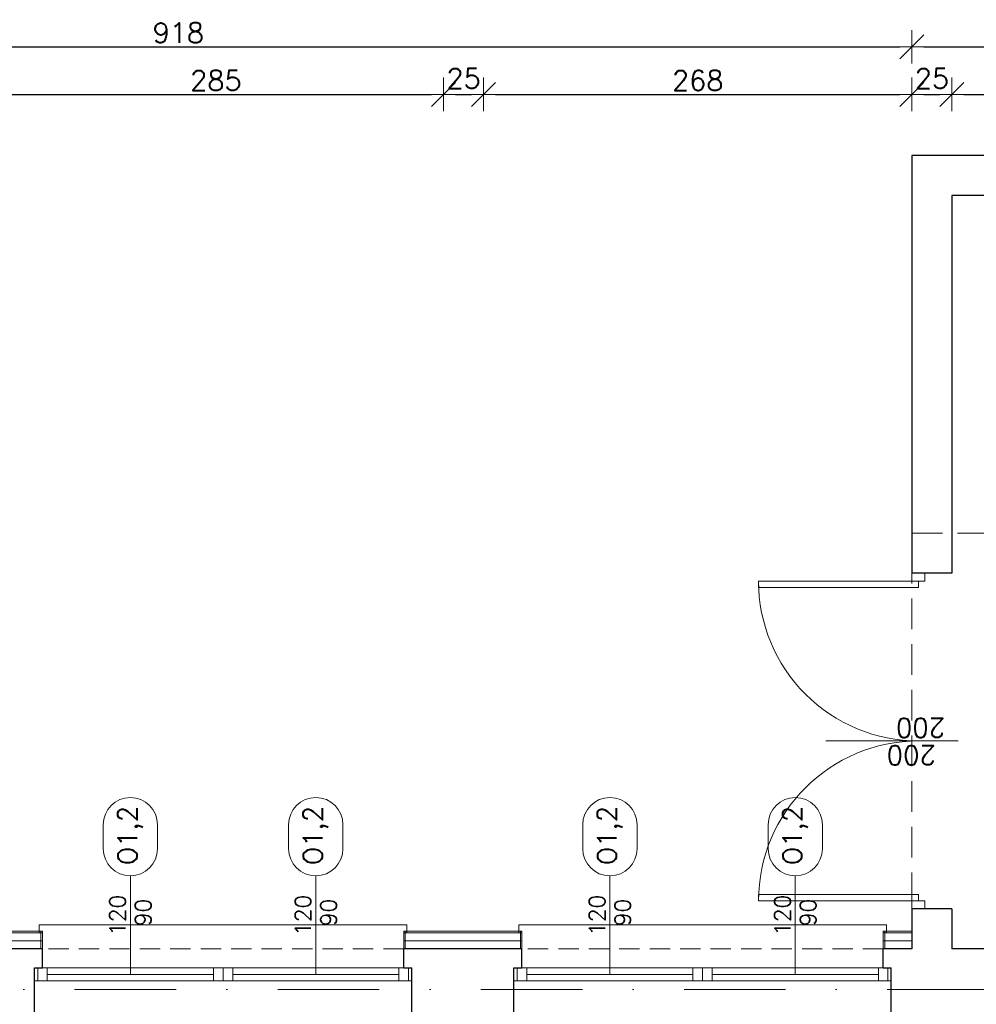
# Model space of a CAD drawing. Header units: millimetres. Extents: x 23192 to 177760, y -399809 to -79279.
# Tile 100 of 256: x 49240 to 49839, y -194348 to -193732. Entities that reach past the tile are written whole.
import ezdxf
from ezdxf.enums import TextEntityAlignment as Align

# ---------------------------------------------------------------- set-up
doc = ezdxf.new("R2010")
doc.units = ezdxf.units.MM
doc.linetypes.add('DASHDOT', pattern=[25.4, 12.7, -6.35, 0, -6.35])
doc.linetypes.add('HIDDEN', pattern=[9.525, 6.35, -3.175])
doc.layers.get('0').update_dxf_attribs({"lineweight": 0})
for name, color, linetype, lineweight in [('!! 0_ Istn-okna', 6, 'Continuous', 13), ('!! 0_ Istn-sciany', 3, 'Continuous', 30), ('!! 0_ Istn-widok', 1, 'Continuous', 15), ('!! 0_Istn-cienka', 4, 'Continuous', 9), ('!! 0_Istn-drzwi', 1, 'Continuous', 13), ('!! 0_Opis_okna', 8, 'Continuous', 15), ('!! 1_ tynk zewn  - nowy', 21, 'Continuous', 20), ('!! 2_ remont Ocieplenie', 4, 'ZIGZAG', 5), ('!! wymiary osi', 250, 'Continuous', 9), ('0-osie-liniA', 14, 'DASHDOT', 5)]:
    doc.layers.add(name, color=color, linetype=linetype, lineweight=lineweight)
doc.styles.add('ARCHETYP', font='romans.shx', dxfattribs={"height": 15})
doc.styles.add('TXT', font='simplex.shx')
doc.linetypes.add('ZIGZAG', pattern='A,0.00254,-5.08,[131,ltypeshp.shx,S=5.08,R=0,X=-5.08,Y=0],-10.16,[131,ltypeshp.shx,S=5.08,R=180,X=5.08,Y=0],-5.08', length=20.32254)
doc.dimstyles.new('DIM50', dxfattribs={"dimscale": 5, "dimtxt": 2.5, "dimasz": 1.5, "dimexe": 0, "dimexo": 0, "dimgap": 0.5, "dimtad": 1, "dimdec": 4, "dimrnd": 0.5, "dimdsep": 46, "dimtxsty": 'TXT', "dimblk1": 'TICK1', "dimblk2": 'TICK1', "dimsah": 1, "dimcen": 0, "dimse1": 1, "dimse2": 1, "dimclrd": 1, "dimclre": 7, "dimclrt": 9, "dimadec": 0, "dimazin": 0, "dimtfac": 1, "dimtdec": 4, "dimtmove": 2, "dimatfit": 3, "dimldrblk": 'TICK1', "dimfxl": 1, "dimtolj": 1, "dimarcsym": 0})

# ---------------------------------------------------------------- blocks, each defined once
blk = doc.blocks.new('BLOK OSI')
at = {"layer": '0-osie-liniA', "ltscale": 5}
blk.add_lwpolyline([(48639.33021, -194402.0883), (55424.2848, -194402.0883)], dxfattribs=at)
blk = doc.blocks.new('1_ok-opis')
blk.add_line((0, 111.61), (0, 50))
for points in [[(-17, 128.61), (-17, 143.61)], [(17, 128.61), (17, 143.61)]]:
    blk.add_lwpolyline(points)
for centre, start, end in [((0, 143.61), 0, 180), ((0, 128.61), 180, 0)]:
    blk.add_arc(centre, 17, start, end)
at = {"style": 'ARCHETYP'}
for tag, height, rotation, p in [('NR', 12, 90, (0, 136.9)), ('NR', 12, 270, (0, 136.9)), ('SZEROKOŚĆ', 10, 90, (-8, 78.29)), ('WYSOKOŚĆ', 10, 270, (-8, 78.29)), ('WYSOKOŚĆ', 10, 90, (8, 78.29)), ('SZEROKOŚĆ', 10, 270, (8, 78.29))]:
    blk.add_attdef(tag, text='', height=height, rotation=rotation, dxfattribs=at).set_placement(p, align=Align.MIDDLE)
blk = doc.blocks.new('TICK1')
at = {"color": 2}
blk.add_line((-1, -1), (1, 1), dxfattribs=at)
at = {"color": 0}
for p, q in [((0, -1.4), (0, 1.4)), ((0, 0), (-1, 0))]:
    blk.add_line(p, q, dxfattribs=at)
blk = doc.blocks.new('*D2209')
at = {"layer": '!! wymiary osi', "color": 1, "lineweight": -2, "transparency": 16777216}
blk.add_line((48805.28, -193824.91), (48805.28, -194295.09), dxfattribs=at)
at = {"layer": 'DEFPOINTS', "color": 0, "transparency": 16777216}
for p in [(49809.21, -193817.41), (48805.28, -194302.59), (49809.21, -194302.59)]:
    blk.add_point(p, dxfattribs=at)
at = {"layer": '!! wymiary osi', "color": 1, "lineweight": -2, "transparency": 16777216, "xscale": 7.5, "yscale": 7.5, "zscale": 7.5}
for p, rotation in [((48805.28, -193817.41), 90), ((48805.28, -194302.59), 270)]:
    blk.add_blockref('TICK1', p, dxfattribs=dict(at, rotation=rotation))
at = {"layer": '!! wymiary osi', "color": 9, "transparency": 16777216, "insert": (48796.53, -194060), "char_height": 12.5, "attachment_point": 5, "rotation": 90, "style": 'TXT'}
blk.add_mtext('\\A1;485', dxfattribs=at)
blk = doc.blocks.new('*D2222')
at = {"layer": '!! wymiary osi', "color": 1, "lineweight": -2, "transparency": 16777216}
blk.add_line((48888.21, -193749.32), (49791.21, -193749.32), dxfattribs=at)
at = {"layer": 'DEFPOINTS', "color": 0, "transparency": 16777216}
for p in [(49798.71, -193749.32), (48880.71, -194277.59), (49798.71, -194277.59)]:
    blk.add_point(p, dxfattribs=at)
at = {"layer": '!! wymiary osi', "color": 1, "lineweight": -2, "transparency": 16777216, "xscale": 7.5, "yscale": 7.5, "zscale": 7.5, "rotation": 180}
blk.add_blockref('TICK1', (48880.71, -193749.32), dxfattribs=at)
at = {"layer": '!! wymiary osi', "color": 1, "lineweight": -2, "transparency": 16777216, "xscale": 7.5, "yscale": 7.5, "zscale": 7.5}
blk.add_blockref('TICK1', (49798.71, -193749.32), dxfattribs=at)
at = {"layer": '!! wymiary osi', "color": 9, "transparency": 16777216, "insert": (49339.71, -193740.57), "char_height": 12.5, "attachment_point": 5, "style": 'TXT'}
blk.add_mtext('\\A1;918', dxfattribs=at)
blk = doc.blocks.new('*D2223')
at = {"layer": '!! wymiary osi', "color": 1, "lineweight": -2, "transparency": 16777216}
blk.add_line((49806.21, -193749.32), (50141.21, -193749.32), dxfattribs=at)
at = {"layer": 'DEFPOINTS', "color": 0, "transparency": 16777216}
for p in [(50148.71, -193749.32), (50148.71, -193792.41), (49798.71, -194277.59)]:
    blk.add_point(p, dxfattribs=at)
at = {"layer": '!! wymiary osi', "color": 1, "lineweight": -2, "transparency": 16777216, "xscale": 7.5, "yscale": 7.5, "zscale": 7.5, "rotation": 180}
blk.add_blockref('TICK1', (49798.71, -193749.32), dxfattribs=at)
at = {"layer": '!! wymiary osi', "color": 1, "lineweight": -2, "transparency": 16777216, "xscale": 7.5, "yscale": 7.5, "zscale": 7.5}
blk.add_blockref('TICK1', (50148.71, -193749.32), dxfattribs=at)
at = {"layer": '!! wymiary osi', "color": 9, "transparency": 16777216, "insert": (49973.71, -193740.57), "char_height": 12.5, "attachment_point": 5, "style": 'TXT'}
blk.add_mtext('\\A1;350', dxfattribs=at)
blk = doc.blocks.new('*D2231')
at = {"layer": '!! wymiary osi', "color": 1, "lineweight": -2, "transparency": 16777216}
blk.add_line((49228.21, -193779.13), (49498.21, -193779.13), dxfattribs=at)
at = {"layer": 'DEFPOINTS', "color": 0, "transparency": 16777216}
for p in [(49505.71, -193779.13), (49220.71, -194339.59), (49505.71, -194339.59)]:
    blk.add_point(p, dxfattribs=at)
at = {"layer": '!! wymiary osi', "color": 1, "lineweight": -2, "transparency": 16777216, "xscale": 7.5, "yscale": 7.5, "zscale": 7.5, "rotation": 180}
blk.add_blockref('TICK1', (49220.71, -193779.13), dxfattribs=at)
at = {"layer": '!! wymiary osi', "color": 1, "lineweight": -2, "transparency": 16777216, "xscale": 7.5, "yscale": 7.5, "zscale": 7.5}
blk.add_blockref('TICK1', (49505.71, -193779.13), dxfattribs=at)
at = {"layer": '!! wymiary osi', "color": 9, "transparency": 16777216, "insert": (49363.21, -193770.38), "char_height": 12.5, "attachment_point": 5, "style": 'TXT'}
blk.add_mtext('\\A1;285', dxfattribs=at)
blk = doc.blocks.new('*D2232')
at = {"layer": '!! wymiary osi', "color": 1, "lineweight": -2, "transparency": 16777216}
blk.add_line((49513.21, -193779.13), (49523.21, -193779.13), dxfattribs=at)
at = {"layer": 'DEFPOINTS', "color": 0, "transparency": 16777216}
for p in [(49530.71, -193779.13), (49505.71, -194339.59), (49530.71, -194339.59)]:
    blk.add_point(p, dxfattribs=at)
at = {"layer": '!! wymiary osi', "color": 1, "lineweight": -2, "transparency": 16777216, "xscale": 7.5, "yscale": 7.5, "zscale": 7.5, "rotation": 180}
blk.add_blockref('TICK1', (49505.71, -193779.13), dxfattribs=at)
at = {"layer": '!! wymiary osi', "color": 1, "lineweight": -2, "transparency": 16777216, "xscale": 7.5, "yscale": 7.5, "zscale": 7.5}
blk.add_blockref('TICK1', (49530.71, -193779.13), dxfattribs=at)
at = {"layer": '!! wymiary osi', "color": 9, "transparency": 16777216, "insert": (49518.21, -193769.13), "char_height": 12.5, "attachment_point": 5, "style": 'TXT'}
blk.add_mtext('\\A1;25', dxfattribs=at)
blk = doc.blocks.new('*D2233')
at = {"layer": '!! wymiary osi', "color": 1, "lineweight": -2, "transparency": 16777216}
blk.add_line((49538.21, -193779.13), (49791.21, -193779.13), dxfattribs=at)
at = {"layer": 'DEFPOINTS', "color": 0, "transparency": 16777216}
for p in [(49798.71, -193779.13), (49798.71, -194288.59), (49530.71, -194339.59)]:
    blk.add_point(p, dxfattribs=at)
at = {"layer": '!! wymiary osi', "color": 1, "lineweight": -2, "transparency": 16777216, "xscale": 7.5, "yscale": 7.5, "zscale": 7.5, "rotation": 180}
blk.add_blockref('TICK1', (49530.71, -193779.13), dxfattribs=at)
at = {"layer": '!! wymiary osi', "color": 1, "lineweight": -2, "transparency": 16777216, "xscale": 7.5, "yscale": 7.5, "zscale": 7.5}
blk.add_blockref('TICK1', (49798.71, -193779.13), dxfattribs=at)
at = {"layer": '!! wymiary osi', "color": 9, "transparency": 16777216, "insert": (49664.71, -193770.38), "char_height": 12.5, "attachment_point": 5, "style": 'TXT'}
blk.add_mtext('\\A1;268', dxfattribs=at)
blk = doc.blocks.new('*D2234')
at = {"layer": '!! wymiary osi', "color": 1, "lineweight": -2, "transparency": 16777216}
blk.add_line((49806.21, -193779.13), (49816.21, -193779.13), dxfattribs=at)
at = {"layer": 'DEFPOINTS', "color": 0, "transparency": 16777216}
for p in [(49823.71, -193779.13), (49823.71, -193817.41), (49798.71, -194288.59)]:
    blk.add_point(p, dxfattribs=at)
at = {"layer": '!! wymiary osi', "color": 1, "lineweight": -2, "transparency": 16777216, "xscale": 7.5, "yscale": 7.5, "zscale": 7.5, "rotation": 180}
blk.add_blockref('TICK1', (49798.71, -193779.13), dxfattribs=at)
at = {"layer": '!! wymiary osi', "color": 1, "lineweight": -2, "transparency": 16777216, "xscale": 7.5, "yscale": 7.5, "zscale": 7.5}
blk.add_blockref('TICK1', (49823.71, -193779.13), dxfattribs=at)
at = {"layer": '!! wymiary osi', "color": 9, "transparency": 16777216, "insert": (49811.21, -193769.13), "char_height": 12.5, "attachment_point": 5, "style": 'TXT'}
blk.add_mtext('\\A1;25', dxfattribs=at)
blk = doc.blocks.new('*D2235')
at = {"layer": '!! wymiary osi', "color": 1, "lineweight": -2, "transparency": 16777216}
blk.add_line((49831.21, -193779.13), (50116.21, -193779.13), dxfattribs=at)
at = {"layer": 'DEFPOINTS', "color": 0, "transparency": 16777216}
for p in [(50123.71, -193779.13), (49823.71, -193817.41), (50123.71, -193817.41)]:
    blk.add_point(p, dxfattribs=at)
at = {"layer": '!! wymiary osi', "color": 1, "lineweight": -2, "transparency": 16777216, "xscale": 7.5, "yscale": 7.5, "zscale": 7.5, "rotation": 180}
blk.add_blockref('TICK1', (49823.71, -193779.13), dxfattribs=at)
at = {"layer": '!! wymiary osi', "color": 1, "lineweight": -2, "transparency": 16777216, "xscale": 7.5, "yscale": 7.5, "zscale": 7.5}
blk.add_blockref('TICK1', (50123.71, -193779.13), dxfattribs=at)
at = {"layer": '!! wymiary osi', "color": 9, "transparency": 16777216, "insert": (49973.71, -193770.38), "char_height": 12.5, "attachment_point": 5, "style": 'TXT'}
blk.add_mtext('\\A1;300', dxfattribs=at)

msp = doc.modelspace()

# ---------------------------------------------------------------- linework, layer by layer
at = {"layer": '!! 0_ Istn-okna'}
for points in [[(49249.71142, -194325.5883), (49485.71142, -194325.5883)], [(49257.71142, -194329.5883), (49361.71142, -194329.5883)], [(49373.71142, -194329.5883), (49477.71142, -194329.5883)], [(49549.71142, -194325.5883), (49785.71142, -194325.5883)], [(49557.71142, -194329.5883), (49661.71142, -194329.5883)], [(49673.71142, -194329.5883), (49777.71142, -194329.5883)], [(49249.71142, -194333.5883), (49485.71142, -194333.5883)], [(49549.71142, -194333.5883), (49785.71142, -194333.5883)]]:
    msp.add_lwpolyline(points, dxfattribs=at)
for points in [[(49251.71142, -194325.5883), (49257.71142, -194325.5883), (49257.71142, -194333.5883), (49251.71142, -194333.5883)], [(49361.71142, -194325.5883), (49367.71142, -194325.5883), (49367.71142, -194333.5883), (49361.71142, -194333.5883)], [(49367.71142, -194325.5883), (49373.71142, -194325.5883), (49373.71142, -194333.5883), (49367.71142, -194333.5883)], [(49477.71142, -194325.5883), (49483.71142, -194325.5883), (49483.71142, -194333.5883), (49477.71142, -194333.5883)], [(49551.71142, -194325.5883), (49557.71142, -194325.5883), (49557.71142, -194333.5883), (49551.71142, -194333.5883)], [(49661.71142, -194325.5883), (49667.71142, -194325.5883), (49667.71142, -194333.5883), (49661.71142, -194333.5883)], [(49667.71142, -194325.5883), (49673.71142, -194325.5883), (49673.71142, -194333.5883), (49667.71142, -194333.5883)], [(49777.71142, -194325.5883), (49783.71142, -194325.5883), (49783.71142, -194333.5883), (49777.71142, -194333.5883)]]:
    msp.add_lwpolyline(points, close=True, dxfattribs=at)
at = {"layer": '!! 0_ Istn-sciany'}
for points in [[(50148.71142, -194313.5883), (50148.71142, -193817.41105), (49798.71142, -193817.41105), (49798.71142, -194078.5883)], [(50123.71142, -194313.5883), (50123.71142, -193842.41105), (49823.71142, -193842.41105), (49823.71142, -194078.5883)], [(49823.71142, -194078.5883), (49798.71142, -194078.5883)], [(49823.71142, -194288.5883), (49798.71142, -194288.5883)], [(49798.71142, -194288.5883), (49798.71142, -194313.5883)], [(49823.71142, -194288.5883), (49823.71142, -194313.5883)], [(49254.71142, -194313.5883), (49180.71142, -194313.5883)], [(49254.71142, -194325.5883), (49254.71142, -194313.5883)], [(49554.71142, -194313.5883), (49480.71142, -194313.5883)], [(49480.71142, -194325.5883), (49480.71142, -194313.5883)], [(49554.71142, -194325.5883), (49554.71142, -194313.5883)], [(49780.71142, -194325.5883), (49780.71142, -194313.5883)], [(49798.71142, -194313.5883), (49780.71142, -194313.5883)], [(50157.71142, -194313.5883), (49823.71142, -194313.5883)], [(49249.71142, -194325.5883), (49254.71142, -194325.5883)], [(49249.71142, -194364.5883), (49249.71142, -194325.5883)], [(49480.71142, -194325.5883), (49485.71142, -194325.5883)], [(49485.71142, -194364.5883), (49485.71142, -194325.5883)], [(49549.71142, -194325.5883), (49554.71142, -194325.5883)], [(49549.71142, -194364.5883), (49549.71142, -194325.5883)], [(49780.71142, -194325.5883), (49785.71142, -194325.5883)], [(49785.71142, -194364.5883), (49785.71142, -194325.5883)]]:
    msp.add_lwpolyline(points, dxfattribs=at)
at = {"layer": '!! 0_ Istn-widok', "linetype": 'HIDDEN', "ltscale": 3}
for p, q in [((49798.71142, -194313.5883), (49798.71142, -194053.5883)), ((49798.71142, -194053.5883), (50148.71142, -194053.5883))]:
    msp.add_line(p, q, dxfattribs=at)
at = {"layer": '!! 0_ Istn-widok'}
for points in [[(49482.71142, -194298.5883), (49252.71142, -194298.5883)], [(49252.71142, -194303.5883), (49252.71142, -194298.5883)], [(49482.71142, -194303.5883), (49482.71142, -194298.5883)], [(49782.71142, -194298.5883), (49552.71142, -194298.5883)], [(49552.71142, -194303.5883), (49552.71142, -194298.5883)], [(49782.71142, -194303.5883), (49782.71142, -194298.5883)]]:
    msp.add_lwpolyline(points, dxfattribs=at)
at = {"layer": '!! 0_Istn-cienka', "linetype": 'HIDDEN', "ltscale": 2}
for points in [[(49480.71142, -194313.5883), (49254.71142, -194313.5883)], [(49780.71142, -194313.5883), (49554.71142, -194313.5883)]]:
    msp.add_lwpolyline(points, dxfattribs=at)
at = {"layer": '!! 0_Istn-drzwi'}
for points in [[(49798.71142, -194083.5883), (49798.71142, -194078.5883), (49806.71142, -194078.5883), (49806.71142, -194083.5883)], [(49702.71142, -194087.5883), (49802.71142, -194087.5883), (49802.71142, -194083.5883), (49702.71142, -194083.5883)], [(49702.71142, -194279.5883), (49802.71142, -194279.5883), (49802.71142, -194283.5883), (49702.71142, -194283.5883)], [(49798.71142, -194283.5883), (49798.71142, -194288.5883), (49806.71142, -194288.5883), (49806.71142, -194283.5883)]]:
    msp.add_lwpolyline(points, close=True, dxfattribs=at)
msp.add_lwpolyline([(49744.75567, -194183.5883), (49827.71142, -194183.5883)], dxfattribs=at)
for centre, start, end in [((49802.71142, -194083.5883), 179.99999996, 269.99999996), ((49802.71142, -194283.5883), 90.00000004, 180.00000004)]:
    msp.add_arc(centre, 100, start, end, dxfattribs=at)
at = {"layer": '!! 1_ tynk zewn  - nowy'}
for points in [[(49254.71142, -194302.5883), (49180.71142, -194302.5883)], [(49254.71142, -194303.5883), (49180.71142, -194303.5883)], [(49253.71142, -194302.5883), (49253.71142, -194313.5883)], [(49254.71142, -194302.5883), (49254.71142, -194313.5883)], [(49554.71142, -194302.5883), (49480.71142, -194302.5883)], [(49480.71142, -194302.5883), (49480.71142, -194313.5883)], [(49554.71142, -194303.5883), (49480.71142, -194303.5883)], [(49481.71142, -194302.5883), (49481.71142, -194313.5883)], [(49553.71142, -194302.5883), (49553.71142, -194313.5883)], [(49554.71142, -194302.5883), (49554.71142, -194313.5883)], [(49798.71142, -194302.5883), (49780.71142, -194302.5883)], [(49780.71142, -194302.5883), (49780.71142, -194313.5883)], [(49798.71142, -194303.5883), (49780.71142, -194303.5883)], [(49781.71142, -194302.5883), (49781.71142, -194313.5883)]]:
    msp.add_lwpolyline(points, dxfattribs=at)
at = {"layer": '!! 2_ remont Ocieplenie', "linetype": 'ZIGZAG', "ltscale": 0.75}
for points in [[(49254.71142, -194308.5883), (49180.71142, -194308.5883)], [(49554.71142, -194308.5883), (49480.71142, -194308.5883)], [(49798.71142, -194308.5883), (49780.71142, -194308.5883)]]:
    msp.add_lwpolyline(points, dxfattribs=at)

# ---------------------------------------------------------------- block references
at = {"layer": '!! 0_Opis_okna'}
ref = msp.add_blockref('1_ok-opis', (49309.71142, -194379.5883), dxfattribs=at)
ref.add_attrib('WYSOKOŚĆ', '90', dxfattribs={"layer": '0', "height": 10, "rotation": 90, "style": 'ARCHETYP'}).set_placement((49317.71142, -194290.86789), align=Align.MIDDLE)
ref.add_attrib('SZEROKOŚĆ', '120', dxfattribs={"layer": '0', "height": 10, "rotation": 90, "style": 'ARCHETYP'}).set_placement((49301.71142, -194292.64135), align=Align.MIDDLE)
ref.add_attrib('NR', 'O1,2', dxfattribs={"layer": '0', "height": 12, "rotation": 90, "style": 'ARCHETYP'}).set_placement((49309.71142, -194242.68686), align=Align.MIDDLE)
ref = msp.add_blockref('1_ok-opis', (49425.71142, -194379.5883), dxfattribs=at)
ref.add_attrib('WYSOKOŚĆ', '90', dxfattribs={"layer": '0', "height": 10, "rotation": 90, "style": 'ARCHETYP'}).set_placement((49433.71142, -194290.86789), align=Align.MIDDLE)
ref.add_attrib('SZEROKOŚĆ', '120', dxfattribs={"layer": '0', "height": 10, "rotation": 90, "style": 'ARCHETYP'}).set_placement((49417.71142, -194292.64135), align=Align.MIDDLE)
ref.add_attrib('NR', 'O1,2', dxfattribs={"layer": '0', "height": 12, "rotation": 90, "style": 'ARCHETYP'}).set_placement((49425.71142, -194242.68686), align=Align.MIDDLE)
ref = msp.add_blockref('1_ok-opis', (49609.71142, -194379.5883), dxfattribs=at)
ref.add_attrib('WYSOKOŚĆ', '90', dxfattribs={"layer": '0', "height": 10, "rotation": 90, "style": 'ARCHETYP'}).set_placement((49617.71142, -194290.86789), align=Align.MIDDLE)
ref.add_attrib('SZEROKOŚĆ', '120', dxfattribs={"layer": '0', "height": 10, "rotation": 90, "style": 'ARCHETYP'}).set_placement((49601.71142, -194292.64135), align=Align.MIDDLE)
ref.add_attrib('NR', 'O1,2', dxfattribs={"layer": '0', "height": 12, "rotation": 90, "style": 'ARCHETYP'}).set_placement((49609.71142, -194242.68686), align=Align.MIDDLE)
ref = msp.add_blockref('1_ok-opis', (49725.71142, -194379.5883), dxfattribs=at)
ref.add_attrib('WYSOKOŚĆ', '90', dxfattribs={"layer": '0', "height": 10, "rotation": 90, "style": 'ARCHETYP'}).set_placement((49733.71142, -194290.86789), align=Align.MIDDLE)
ref.add_attrib('SZEROKOŚĆ', '120', dxfattribs={"layer": '0', "height": 10, "rotation": 90, "style": 'ARCHETYP'}).set_placement((49717.71142, -194292.64135), align=Align.MIDDLE)
ref.add_attrib('NR', 'O1,2', dxfattribs={"layer": '0', "height": 12, "rotation": 90, "style": 'ARCHETYP'}).set_placement((49725.71142, -194242.68686), align=Align.MIDDLE)
at = {"layer": '!! wymiary osi'}
msp.add_blockref('BLOK OSI', (0, 63), dxfattribs=at)

# ---------------------------------------------------------------- texts
at = {"layer": '!! 0_Istn-drzwi', "color": 8, "style": 'ARCHETYP'}
for p in [(49819.5155, -194169.44117), (49813.73423, -194186.5883)]:
    msp.add_text('200', height=12, rotation=179.99999996, dxfattribs=at).set_placement(p)

# ---------------------------------------------------------------- dimensions: what is measured, and where the dimension line sits
at = {"layer": '!! wymiary osi'}
for base, p1, p2, picture, middle in [((49798.71142, -193749.32362), (48880.71142, -194277.5883), (49798.71142, -194277.58831), '*D2222', (49339.71142, -193740.57362)), ((50148.71142, -193749.32362), (49798.71142, -194277.58831), (50148.71142, -193792.41105), '*D2223', (49973.71142, -193740.57362)), ((49505.71142, -193779.12584), (49220.71142, -194339.5883), (49505.71142, -194339.5883), '*D2231', (49363.21142, -193770.37584)), ((49530.71142, -193779.12584), (49505.71142, -194339.5883), (49530.71142, -194339.5883), '*D2232', (49518.21142, -193769.12584)), ((49798.71142, -193779.12584), (49530.71142, -194339.5883), (49798.71142, -194288.5883), '*D2233', (49664.71142, -193770.37584)), ((49823.71142, -193779.12584), (49798.71142, -194288.5883), (49823.71142, -193817.41105), '*D2234', (49811.21142, -193769.12584)), ((50123.71142, -193779.12584), (49823.71142, -193817.41105), (50123.71142, -193817.41105), '*D2235', (49973.71142, -193770.37584))]:
    dim = msp.add_linear_dim(base=base, p1=p1, p2=p2, dimstyle='DIM50', dxfattribs=at)
    dim.commit()
    dim.dimension.update_dxf_attribs({"geometry": picture, "text_midpoint": middle})
dim = msp.add_linear_dim(base=(48805.275204, -194302.588303), p1=(49809.211424, -193817.41105), p2=(49809.211424, -194302.588303), angle=90, dimstyle='DIM50', dxfattribs=at)
dim.commit()
dim.dimension.update_dxf_attribs({"geometry": '*D2209', "text_midpoint": (48796.525204, -194059.999676)})

doc.saveas('drawing.dxf')
